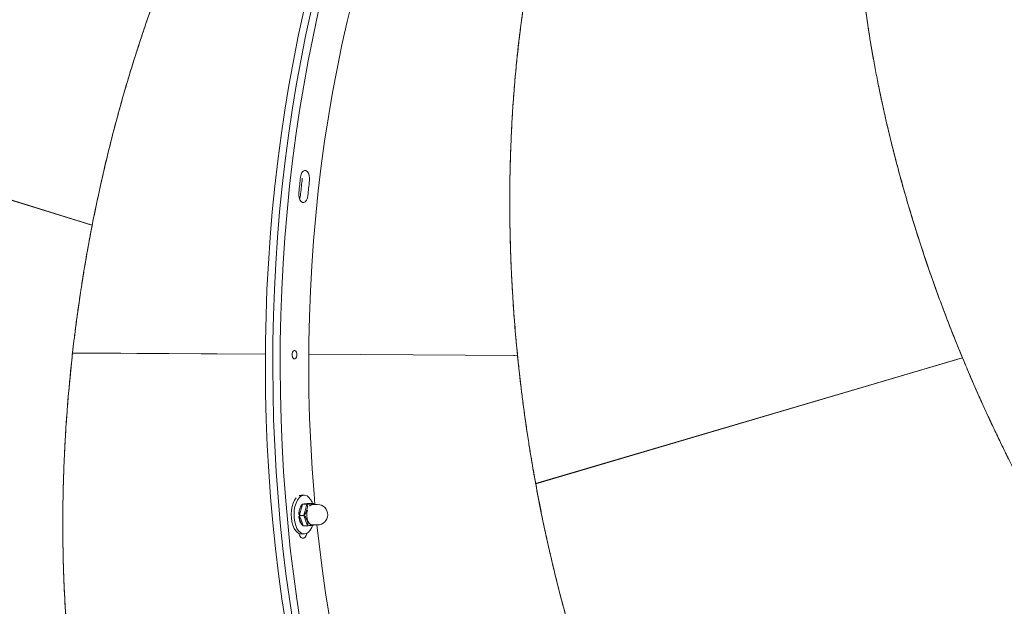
# Model space of a CAD drawing. Extents: x 5459245 to 5462690, y 5971016 to 5972523.
# Tile 43 of 136: x 5462441.854 to 5462442.305, y 5972213.203 to 5972213.471. Entities that reach past the tile are written whole.
import ezdxf

# ---------------------------------------------------------------- set-up
doc = ezdxf.new("R2010")
doc.units = 0
doc.layers.add('A_MAŁA ARCHITEKTURA', color=195, linetype='CONTINUOUS', lineweight=9)

# ---------------------------------------------------------------- blocks, each defined once
blk = doc.blocks.new('MEGA')
at = {"layer": 'A_MAŁA ARCHITEKTURA'}
for p, q in [((5462443.123587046, 5972219.043209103), (5462443.17446671, 5972218.846014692)), ((5462443.123653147, 5972219.043218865), (5462443.174529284, 5972218.846038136)), ((5462443.123852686, 5972219.042180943), (5462443.174424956, 5972218.846177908)), ((5462443.174079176, 5972218.847518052), (5462443.1741079, 5972218.847671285)), ((5462443.174167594, 5972218.847175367), (5462443.174196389, 5972218.847328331)), ((5462443.174195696, 5972218.847066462), (5462443.174224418, 5972218.847219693)), ((5462443.119914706, 5972218.823009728), (5462443.165691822, 5972218.747579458)), ((5462443.120457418, 5972218.822116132), (5462443.119914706, 5972218.823009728)), ((5462443.119975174, 5972218.823038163), (5462443.165748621, 5972218.747613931)), ((5462443.120457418, 5972218.822116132), (5462443.165692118, 5972218.747579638)), ((5462443.176050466, 5972218.730638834), (5462443.225625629, 5972218.648950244)), ((5462443.176106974, 5972218.730673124), (5462443.225598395, 5972218.64912252)), ((5462443.17610727, 5972218.730673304), (5462443.225678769, 5972218.648990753)), ((5462443.120053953, 5972218.698577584), (5462443.119393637, 5972218.699665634)), ((5462443.112071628, 5972218.693928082), (5462443.111059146, 5972218.695596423)), ((5462443.117098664, 5972218.695438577), (5462443.11608618, 5972218.697106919)), ((5462443.118951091, 5972218.693092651), (5462443.117938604, 5972218.694760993)), ((5462443.103772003, 5972218.69121432), (5462443.103460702, 5972218.691146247)), ((5462443.103772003, 5972218.691214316), (5462443.103460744, 5972218.691146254)), ((5462443.103664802, 5972218.691390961), (5462443.104228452, 5972218.690462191)), ((5462443.104228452, 5972218.690462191), (5462443.104888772, 5972218.68937414)), ((5462443.108897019, 5972218.690071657), (5462443.107884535, 5972218.69174)), ((5462443.11963977, 5972218.691167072), (5462443.118357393, 5972218.693280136)), ((5462443.11883883, 5972218.692486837), (5462443.118943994, 5972218.693052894)), ((5462443.110371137, 5972218.688433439), (5462443.111653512, 5972218.686320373)), ((5462443.224750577, 5972218.650392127), (5462443.22473383, 5972218.650547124)), ((5462443.224934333, 5972218.650089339), (5462443.224917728, 5972218.650244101)), ((5462443.224992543, 5972218.649993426), (5462443.224975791, 5972218.650148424)), ((5462443.179988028, 5972218.611131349), (5462443.331420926, 5972218.474960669)), ((5462443.180765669, 5972218.610432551), (5462443.179988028, 5972218.611131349)), ((5462443.180037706, 5972218.611176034), (5462443.3314601, 5972218.4750148)), ((5462443.180765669, 5972218.610432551), (5462443.331295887, 5972218.475073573)), ((5462443.330266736, 5972218.475998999), (5462443.330205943, 5972218.476142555)), ((5462443.330529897, 5972218.475762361), (5462443.330469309, 5972218.475905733)), ((5462443.33061353, 5972218.475687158), (5462443.330552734, 5972218.475830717))]:
    blk.add_line(p, q, dxfattribs=at)
at = {"layer": 'A_MAŁA ARCHITEKTURA', "flags": 128}
for points in [[(5462443.065459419, 5972218.6749633), (5462443.074274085, 5972218.682433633), (5462443.08326287, 5972218.689803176), (5462443.09241802, 5972218.69706558), (5462443.10173164, 5972218.704214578), (5462443.111195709, 5972218.711244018), (5462443.120802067, 5972218.718147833), (5462443.130542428, 5972218.724920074), (5462443.140408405, 5972218.731554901), (5462443.150391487, 5972218.7380466), (5462443.160483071, 5972218.744389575), (5462443.170674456, 5972218.75057835), (5462443.180956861, 5972218.7566076), (5462443.191321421, 5972218.762472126), (5462443.201759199, 5972218.768166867), (5462443.212261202, 5972218.773686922), (5462443.222818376, 5972218.779027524), (5462443.233421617, 5972218.78418408), (5462443.244061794, 5972218.789152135), (5462443.254729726, 5972218.793927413), (5462443.265416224, 5972218.7985058), (5462443.276112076, 5972218.80288334), (5462443.286808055, 5972218.807056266), (5462443.297494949, 5972218.811020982), (5462443.308163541, 5972218.814774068)], [(5462443.067220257, 5972218.672061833), (5462443.076034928, 5972218.679532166), (5462443.08502371, 5972218.686901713), (5462443.094178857, 5972218.694164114), (5462443.103492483, 5972218.701313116), (5462443.11295655, 5972218.708342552), (5462443.122562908, 5972218.715246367), (5462443.132303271, 5972218.722018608), (5462443.142169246, 5972218.728653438), (5462443.152152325, 5972218.735145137), (5462443.16224391, 5972218.741488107), (5462443.172435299, 5972218.747676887), (5462443.1827177, 5972218.753706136), (5462443.193082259, 5972218.75957066), (5462443.203520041, 5972218.765265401), (5462443.214022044, 5972218.770785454), (5462443.224579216, 5972218.776126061), (5462443.235182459, 5972218.781282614), (5462443.245822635, 5972218.786250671), (5462443.256490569, 5972218.79102595), (5462443.267177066, 5972218.795604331), (5462443.277872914, 5972218.799981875), (5462443.288568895, 5972218.804154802), (5462443.299255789, 5972218.808119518), (5462443.309924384, 5972218.811872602)], [(5462443.067220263, 5972218.672061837), (5462443.07603493, 5972218.679532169), (5462443.085023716, 5972218.686901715), (5462443.094178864, 5972218.694164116), (5462443.103492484, 5972218.701313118), (5462443.112956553, 5972218.708342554), (5462443.122562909, 5972218.71524637), (5462443.132303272, 5972218.722018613), (5462443.142169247, 5972218.72865344), (5462443.152152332, 5972218.735145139), (5462443.162243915, 5972218.741488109), (5462443.1724353, 5972218.747676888), (5462443.182717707, 5972218.753706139), (5462443.193082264, 5972218.759570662), (5462443.203520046, 5972218.765265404), (5462443.214022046, 5972218.770785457), (5462443.22457922, 5972218.776126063), (5462443.235182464, 5972218.781282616), (5462443.245822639, 5972218.786250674), (5462443.256490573, 5972218.791025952), (5462443.26717707, 5972218.795604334), (5462443.277872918, 5972218.799981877), (5462443.288568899, 5972218.804154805), (5462443.299255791, 5972218.808119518), (5462443.309924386, 5972218.811872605)], [(5462443.068981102, 5972218.669160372), (5462443.077795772, 5972218.676630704), (5462443.086784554, 5972218.684000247), (5462443.095939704, 5972218.69126265), (5462443.105253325, 5972218.698411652), (5462443.114717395, 5972218.70544109), (5462443.124323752, 5972218.712344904), (5462443.134064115, 5972218.719117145), (5462443.14393009, 5972218.725751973), (5462443.153913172, 5972218.732243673), (5462443.164004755, 5972218.738586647), (5462443.174196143, 5972218.744775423), (5462443.184478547, 5972218.750804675), (5462443.194843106, 5972218.756669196), (5462443.205280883, 5972218.76236394), (5462443.215782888, 5972218.767883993), (5462443.226340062, 5972218.773224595), (5462443.236943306, 5972218.77838115), (5462443.247583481, 5972218.783349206), (5462443.258251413, 5972218.788124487), (5462443.268937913, 5972218.79270287), (5462443.27963376, 5972218.797080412), (5462443.290329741, 5972218.801253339), (5462443.301016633, 5972218.805218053), (5462443.311685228, 5972218.80897114)], [(5462443.119015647, 5972218.692195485), (5462443.122935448, 5972218.695100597), (5462443.132276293, 5972218.70185675), (5462443.141754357, 5972218.708480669), (5462443.151360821, 5972218.714966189), (5462443.161086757, 5972218.721307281), (5462443.170923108, 5972218.727498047), (5462443.180860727, 5972218.733532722), (5462443.190890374, 5972218.7394057), (5462443.201002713, 5972218.745111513), (5462443.211188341, 5972218.750644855), (5462443.22143778, 5972218.756000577), (5462443.231741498, 5972218.7611737), (5462443.24208991, 5972218.766159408), (5462443.252473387, 5972218.770953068), (5462443.262882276, 5972218.775550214), (5462443.273306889, 5972218.779946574), (5462443.283737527, 5972218.784138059), (5462443.294164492, 5972218.788120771), (5462443.304578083, 5972218.791890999), (5462443.314968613, 5972218.795445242), (5462443.325326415, 5972218.798780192)], [(5462443.236833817, 5972218.773340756), (5462443.237618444, 5972218.773715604), (5462443.238403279, 5972218.774089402), (5462443.239188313, 5972218.774462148), (5462443.239973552, 5972218.774833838), (5462443.240758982, 5972218.775204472), (5462443.241544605, 5972218.775574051), (5462443.242330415, 5972218.775942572), (5462443.24311641, 5972218.776310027)], [(5462443.24311641, 5972218.776310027), (5462443.244233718, 5972218.776716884), (5462443.245277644, 5972218.776871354), (5462443.246145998, 5972218.776758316), (5462443.246753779, 5972218.776388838), (5462443.247041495, 5972218.775799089), (5462443.246980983, 5972218.775046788), (5462443.246578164, 5972218.774205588), (5462443.245872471, 5972218.773357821), (5462443.244932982, 5972218.77258648), (5462443.243851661, 5972218.771967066)], [(5462443.237695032, 5972218.769057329), (5462443.236576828, 5972218.768637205), (5462443.235525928, 5972218.768467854), (5462443.234645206, 5972218.768565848), (5462443.234020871, 5972218.768921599), (5462443.233714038, 5972218.769500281), (5462443.233754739, 5972218.770245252), (5462443.234138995, 5972218.771083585), (5462443.23482919, 5972218.77193322), (5462443.235757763, 5972218.772710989), (5462443.236833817, 5972218.773340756)], [(5462443.235934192, 5972218.771958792), (5462443.234815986, 5972218.771538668), (5462443.234392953, 5972218.771441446)], [(5462443.235934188, 5972218.77195879), (5462443.234815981, 5972218.771538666), (5462443.234392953, 5972218.771441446)], [(5462443.242090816, 5972218.774868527), (5462443.24132058, 5972218.774508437), (5462443.240550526, 5972218.774147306), (5462443.239780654, 5972218.773785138), (5462443.23901097, 5972218.773421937), (5462443.238241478, 5972218.773057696), (5462443.23747218, 5972218.772692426), (5462443.236703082, 5972218.772326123), (5462443.235934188, 5972218.77195879)], [(5462443.242090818, 5972218.774868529), (5462443.241320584, 5972218.774508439), (5462443.240550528, 5972218.774147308), (5462443.239780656, 5972218.773785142), (5462443.239010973, 5972218.773421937), (5462443.238241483, 5972218.773057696), (5462443.237472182, 5972218.772692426), (5462443.236703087, 5972218.772326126), (5462443.235934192, 5972218.771958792)], [(5462443.243851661, 5972218.771967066), (5462443.243081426, 5972218.771606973), (5462443.242311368, 5972218.771245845), (5462443.241541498, 5972218.770883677), (5462443.240771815, 5972218.770520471), (5462443.240002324, 5972218.770156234), (5462443.239233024, 5972218.76979096), (5462443.238463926, 5972218.769424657), (5462443.237695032, 5972218.769057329)], [(5462443.170707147, 5972218.73527809), (5462443.170766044, 5972218.735754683), (5462443.171086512, 5972218.736286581), (5462443.171619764, 5972218.736792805), (5462443.172284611, 5972218.73719629), (5462443.172979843, 5972218.737435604), (5462443.173599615, 5972218.73747432), (5462443.17404957, 5972218.737306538), (5462443.17426121, 5972218.736957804), (5462443.174202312, 5972218.736481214), (5462443.173881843, 5972218.735949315), (5462443.173348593, 5972218.73544309), (5462443.172683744, 5972218.735039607), (5462443.171988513, 5972218.73480029), (5462443.171368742, 5972218.734761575), (5462443.170918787, 5972218.734929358), (5462443.170707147, 5972218.73527809)], [(5462443.104228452, 5972218.690462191), (5462443.103930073, 5972218.691198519), (5462443.103869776, 5972218.692222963), (5462443.104134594, 5972218.693363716), (5462443.104713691, 5972218.694574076), (5462443.105583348, 5972218.695804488), (5462443.106707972, 5972218.697004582), (5462443.108041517, 5972218.698125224), (5462443.109529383, 5972218.699120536), (5462443.111110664, 5972218.699949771), (5462443.112720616, 5972218.700578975), (5462443.114293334, 5972218.700982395), (5462443.115764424, 5972218.70114351), (5462443.117073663, 5972218.701055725)], [(5462443.104228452, 5972218.690462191), (5462443.103930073, 5972218.691198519), (5462443.103869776, 5972218.692222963), (5462443.104134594, 5972218.693363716), (5462443.104713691, 5972218.694574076), (5462443.105583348, 5972218.695804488), (5462443.106707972, 5972218.697004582), (5462443.108041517, 5972218.698125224), (5462443.109529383, 5972218.699120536), (5462443.111110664, 5972218.699949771), (5462443.112720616, 5972218.700578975), (5462443.114293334, 5972218.700982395), (5462443.115764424, 5972218.70114351), (5462443.117073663, 5972218.701055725)], [(5462443.11022078, 5972218.688102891), (5462443.109236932, 5972218.687945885), (5462443.1078396, 5972218.687909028), (5462443.10663189, 5972218.688120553), (5462443.105663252, 5972218.68857179), (5462443.104973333, 5972218.689244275), (5462443.10459039, 5972218.690110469), (5462443.104530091, 5972218.691134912), (5462443.104794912, 5972218.692275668), (5462443.105374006, 5972218.693486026), (5462443.106243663, 5972218.694716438), (5462443.107368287, 5972218.695916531), (5462443.108701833, 5972218.697037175), (5462443.110189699, 5972218.698032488), (5462443.111770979, 5972218.698861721), (5462443.113380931, 5972218.699490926), (5462443.114953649, 5972218.699894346), (5462443.116424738, 5972218.700055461), (5462443.117733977, 5972218.699967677), (5462443.117733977, 5972218.699967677)], [(5462443.117733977, 5972218.699967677), (5462443.118827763, 5972218.699634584), (5462443.119661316, 5972218.699069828), (5462443.120200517, 5972218.69829652), (5462443.120423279, 5972218.697346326), (5462443.12032049, 5972218.696258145), (5462443.119896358, 5972218.695076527), (5462443.119168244, 5972218.693849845), (5462443.118793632, 5972218.693352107)], [(5462443.105910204, 5972218.688420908), (5462443.104844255, 5972218.688190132), (5462443.103912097, 5972218.688221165), (5462443.103216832, 5972218.688514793), (5462443.102826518, 5972218.689042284), (5462443.102779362, 5972218.689751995), (5462443.10307998, 5972218.690574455), (5462443.103698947, 5972218.691429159), (5462443.103865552, 5972218.691606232)], [(5462443.114993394, 5972218.693808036), (5462443.113800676, 5972218.693337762), (5462443.112653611, 5972218.692666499), (5462443.111645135, 5972218.691848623), (5462443.110856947, 5972218.690950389), (5462443.110352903, 5972218.690044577), (5462443.110173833, 5972218.689204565), (5462443.110334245, 5972218.688498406), (5462443.110371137, 5972218.688433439)], [(5462443.078588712, 5972218.659560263), (5462443.087115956, 5972218.66688106), (5462443.095822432, 5972218.674102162), (5462443.104700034, 5972218.681216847), (5462443.111528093, 5972218.686527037)]]:
    blk.add_lwpolyline(points, dxfattribs=at)
at = {"layer": 'A_MAŁA ARCHITEKTURA'}
for centre, radius, start, end in [((5462443.239225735, 5972218.781176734), 0.006928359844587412, 294.4267429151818, 320.7975280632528), ((5462443.11674792, 5972218.69788109), 0.00319130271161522, 33.99976072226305, 84.14149395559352), ((5462443.116312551, 5972218.691231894), 0.002894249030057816, 45.04762352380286, 117.1154523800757), ((5462443.115646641, 5972218.688743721), 0.004670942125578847, 211.2527260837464, 31.25272608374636)]:
    blk.add_arc(centre, radius, start, end, dxfattribs=at)
for points, knots in [([(5462443.510685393, 5972218.968464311), (5462443.508643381, 5972218.970312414), (5462443.503982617, 5972218.974530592), (5462443.49586948, 5972218.980833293), (5462443.486546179, 5972218.987456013), (5462443.476503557, 5972218.993857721), (5462443.465877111, 5972218.999973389), (5462443.456026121, 5972219.005090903), (5462443.447195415, 5972219.009311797), (5462443.43945821, 5972219.012772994), (5462443.431430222, 5972219.0161297), (5462443.423112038, 5972219.01937528), (5462443.414504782, 5972219.022503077), (5462443.40507278, 5972219.025687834), (5462443.394734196, 5972219.028900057), (5462443.383405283, 5972219.032101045), (5462443.371597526, 5972219.035114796), (5462443.359312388, 5972219.037924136), (5462443.346870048, 5972219.040447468), (5462443.336103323, 5972219.042368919), (5462443.327162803, 5972219.043803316), (5462443.319828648, 5972219.044884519), (5462443.312305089, 5972219.045895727), (5462443.304592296, 5972219.046831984), (5462443.296690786, 5972219.047688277), (5462443.288601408, 5972219.048459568), (5462443.280325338, 5972219.049140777), (5462443.27104093, 5972219.04978385), (5462443.260626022, 5972219.050349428), (5462443.248958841, 5972219.05078373), (5462443.237268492, 5972219.051014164), (5462443.225555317, 5972219.051047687), (5462443.213738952, 5972219.050888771), (5462443.201794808, 5972219.050524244), (5462443.192008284, 5972219.050061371), (5462443.18455426, 5972219.049621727), (5462443.179297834, 5972219.049272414), (5462443.174619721, 5972219.048927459), (5462443.170265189, 5972219.048580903), (5462443.165704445, 5972219.048192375), (5462443.160104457, 5972219.047675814), (5462443.152880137, 5972219.046947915), (5462443.144874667, 5972219.046052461), (5462443.13678181, 5972219.045047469), (5462443.129870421, 5972219.044121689), (5462443.125612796, 5972219.04350343), (5462443.123653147, 5972219.043218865)], [0, 0, 0, 0, 0.02783143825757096, 0.06352346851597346, 0.09956214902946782, 0.1359482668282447, 0.1726825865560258, 0.2087468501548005, 0.2320405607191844, 0.2555592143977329, 0.2793029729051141, 0.3032719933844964, 0.3274664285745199, 0.3518864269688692, 0.380958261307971, 0.4105683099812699, 0.4407167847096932, 0.4714038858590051, 0.502629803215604, 0.532067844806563, 0.5490192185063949, 0.56626569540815, 0.5838072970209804, 0.6016440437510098, 0.6197759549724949, 0.6382030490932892, 0.6569253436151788, 0.6759428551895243, 0.7008068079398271, 0.7266687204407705, 0.7535286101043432, 0.7780629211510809, 0.8036867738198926, 0.8309127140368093, 0.8560297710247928, 0.8674293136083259, 0.8794233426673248, 0.8902257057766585, 0.8978583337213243, 0.9077480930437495, 0.9198949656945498, 0.9342989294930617, 0.9547864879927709, 0.9720765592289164, 0.9871477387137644, 1, 1, 1, 1]), ([(5462443.56087674, 5972218.827279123), (5462443.560441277, 5972218.827822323), (5462443.557877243, 5972218.831020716), (5462443.55238018, 5972218.83645846), (5462443.544400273, 5972218.843511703), (5462443.535594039, 5972218.850048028), (5462443.526067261, 5972218.856108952), (5462443.515745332, 5972218.861702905), (5462443.505140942, 5972218.866582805), (5462443.494362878, 5972218.870809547), (5462443.483506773, 5972218.874444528), (5462443.472048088, 5972218.877676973), (5462443.460107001, 5972218.880462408), (5462443.449198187, 5972218.882517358), (5462443.439524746, 5972218.884008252), (5462443.431117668, 5972218.885087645), (5462443.422462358, 5972218.885983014), (5462443.413561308, 5972218.886688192), (5462443.404417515, 5972218.887197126), (5462443.394467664, 5972218.887522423), (5462443.383641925, 5972218.887612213), (5462443.371871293, 5972218.887405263), (5462443.359696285, 5972218.886880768), (5462443.347123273, 5972218.886022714), (5462443.334482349, 5972218.884845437), (5462443.323277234, 5972218.883535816), (5462443.31359701, 5972218.882223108), (5462443.305175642, 5972218.880956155), (5462443.296544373, 5972218.879528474), (5462443.287705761, 5972218.877933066), (5462443.278662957, 5972218.876163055), (5462443.269419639, 5972218.874211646), (5462443.258921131, 5972218.871832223), (5462443.247025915, 5972218.868918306), (5462443.234249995, 5972218.865514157), (5462443.221648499, 5972218.861895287), (5462443.209081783, 5972218.85803773), (5462443.19576371, 5972218.85367048), (5462443.184679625, 5972218.849783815), (5462443.176648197, 5972218.846834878), (5462443.172047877, 5972218.845108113), (5462443.167807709, 5972218.843487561), (5462443.163247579, 5972218.841711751), (5462443.158110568, 5972218.839668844), (5462443.152405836, 5972218.837347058), (5462443.14566691, 5972218.834534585), (5462443.138457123, 5972218.831434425), (5462443.131329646, 5972218.828270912), (5462443.125286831, 5972218.825521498), (5462443.121629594, 5972218.823811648), (5462443.119975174, 5972218.823038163)], [0, 0, 0, 0, 0.006781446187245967, 0.03992968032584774, 0.07317651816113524, 0.1059574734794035, 0.1389504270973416, 0.1721564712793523, 0.2055766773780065, 0.2347431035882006, 0.2641927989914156, 0.2939264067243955, 0.3239445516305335, 0.3534151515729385, 0.3724500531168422, 0.3916687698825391, 0.4110714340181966, 0.4306581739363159, 0.4504291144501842, 0.4703843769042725, 0.4941409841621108, 0.5183374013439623, 0.5429738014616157, 0.5680503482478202, 0.5935671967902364, 0.6176229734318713, 0.6334735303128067, 0.649639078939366, 0.6661196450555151, 0.6829152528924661, 0.700025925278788, 0.7174516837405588, 0.7351925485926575, 0.7592199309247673, 0.784327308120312, 0.8068719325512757, 0.8298712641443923, 0.8548124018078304, 0.8816953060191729, 0.8923388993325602, 0.9002334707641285, 0.9077607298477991, 0.916404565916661, 0.9261649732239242, 0.9370419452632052, 0.949015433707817, 0.9648212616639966, 0.9785873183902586, 0.9903135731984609, 1, 1, 1, 1]), ([(5462443.174529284, 5972218.846038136), (5462443.178645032, 5972218.847555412), (5462443.18661337, 5972218.850492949), (5462443.198227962, 5972218.854480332), (5462443.209070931, 5972218.858018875), (5462443.218215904, 5972218.860844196), (5462443.226160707, 5972218.86319197), (5462443.233111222, 5972218.86516789), (5462443.240191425, 5972218.867098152), (5462443.247097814, 5972218.868902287), (5462443.255099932, 5972218.870903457), (5462443.264291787, 5972218.873073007), (5462443.274623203, 5972218.875333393), (5462443.284882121, 5972218.877400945), (5462443.295200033, 5972218.87930284), (5462443.305593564, 5972218.881032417), (5462443.319151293, 5972218.883038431), (5462443.335358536, 5972218.884999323), (5462443.354358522, 5972218.886618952), (5462443.373028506, 5972218.887512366), (5462443.391366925, 5972218.887656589), (5462443.40905477, 5972218.887055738), (5462443.426206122, 5972218.885723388), (5462443.442778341, 5972218.883627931), (5462443.458644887, 5972218.880857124), (5462443.468509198, 5972218.878428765), (5462443.473373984, 5972218.87723117)], [0, 0, 0, 0, 0.03848450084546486, 0.07450831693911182, 0.1080714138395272, 0.1391737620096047, 0.1593087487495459, 0.1817135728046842, 0.2035967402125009, 0.2249582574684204, 0.245798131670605, 0.2779287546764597, 0.3104907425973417, 0.3422242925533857, 0.3740452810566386, 0.4076058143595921, 0.4405962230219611, 0.5032204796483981, 0.5636827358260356, 0.6267694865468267, 0.6899738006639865, 0.7517383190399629, 0.8134160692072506, 0.8768355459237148, 0.9392589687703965, 1, 1, 1, 1]), ([(5462442.876405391, 5972218.60499646), (5462442.87767386, 5972218.608046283), (5462442.880748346, 5972218.615438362), (5462442.886902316, 5972218.627363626), (5462442.894690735, 5972218.640729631), (5462442.903533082, 5972218.654069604), (5462442.913346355, 5972218.667361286), (5462442.924148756, 5972218.680621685), (5462442.93398184, 5972218.691631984), (5462442.942199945, 5972218.700258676), (5462442.94838889, 5972218.7065029), (5462442.95475535, 5972218.712685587), (5462442.96140918, 5972218.718907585), (5462442.968353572, 5972218.725162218), (5462442.975591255, 5972218.731442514), (5462442.983006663, 5972218.737642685), (5462442.991788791, 5972218.744725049), (5462443.002144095, 5972218.7527195), (5462443.014433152, 5972218.761720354), (5462443.027542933, 5972218.770818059), (5462443.039188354, 5972218.778463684), (5462443.04899072, 5972218.784627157), (5462443.056739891, 5972218.789355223), (5462443.064707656, 5972218.794070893), (5462443.072718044, 5972218.798664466), (5462443.080660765, 5972218.803080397), (5462443.088571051, 5972218.807348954), (5462443.096804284, 5972218.81165681), (5462443.104843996, 5972218.81572777), (5462443.111559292, 5972218.819025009), (5462443.116887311, 5972218.821583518), (5462443.12146509, 5972218.823743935), (5462443.12639128, 5972218.826025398), (5462443.131668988, 5972218.828420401), (5462443.137481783, 5972218.831000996), (5462443.143794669, 5972218.833735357), (5462443.150435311, 5972218.836533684), (5462443.15680256, 5972218.839142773), (5462443.162511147, 5972218.841421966), (5462443.167310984, 5972218.843295), (5462443.171194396, 5972218.844783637), (5462443.173478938, 5972218.845643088), (5462443.17446671, 5972218.846014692)], [0, 0, 0, 0, 0.03362003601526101, 0.0814872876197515, 0.1299928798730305, 0.1788088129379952, 0.2260938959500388, 0.2743026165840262, 0.3234361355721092, 0.3471208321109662, 0.369936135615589, 0.3930769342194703, 0.4165433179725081, 0.4403353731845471, 0.4644531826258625, 0.4888968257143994, 0.5125192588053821, 0.5478432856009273, 0.5844322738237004, 0.622286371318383, 0.6614057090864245, 0.6824378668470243, 0.703122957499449, 0.7244620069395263, 0.7464550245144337, 0.7666941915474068, 0.7867918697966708, 0.8079069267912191, 0.8300393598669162, 0.8480660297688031, 0.8586748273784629, 0.8701032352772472, 0.8823512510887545, 0.8954188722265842, 0.9093060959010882, 0.9253492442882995, 0.9419145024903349, 0.958002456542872, 0.9718550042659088, 0.9834721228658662, 0.992853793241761, 1, 1, 1, 1]), ([(5462443.119914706, 5972218.823009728), (5462443.116061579, 5972218.821173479), (5462443.108649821, 5972218.817641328), (5462443.098118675, 5972218.81233845), (5462443.087942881, 5972218.807027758), (5462443.077714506, 5972218.801475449), (5462443.067339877, 5972218.795611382), (5462443.056903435, 5972218.789471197), (5462443.047679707, 5972218.783821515), (5462443.039508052, 5972218.77863828), (5462443.032619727, 5972218.774145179), (5462443.025947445, 5972218.769671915), (5462443.019489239, 5972218.765223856), (5462443.013242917, 5972218.760806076), (5462443.007206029, 5972218.756423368), (5462443.001375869, 5972218.752080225), (5462442.994000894, 5972218.746444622), (5462442.98522904, 5972218.739488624), (5462442.975253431, 5972218.731182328), (5462442.965804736, 5972218.722920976), (5462442.956876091, 5972218.714721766), (5462442.94829268, 5972218.706439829), (5462442.940127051, 5972218.698143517), (5462442.932363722, 5972218.689822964), (5462442.925124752, 5972218.681632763), (5462442.918329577, 5972218.673502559), (5462442.911973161, 5972218.665443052), (5462442.904644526, 5972218.655571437), (5462442.896708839, 5972218.643909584), (5462442.888631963, 5972218.630516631), (5462442.88166107, 5972218.617269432), (5462442.875755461, 5972218.604105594), (5462442.870937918, 5972218.591045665), (5462442.867249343, 5972218.578195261), (5462442.864683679, 5972218.565569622), (5462442.86325191, 5972218.553192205), (5462442.862967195, 5972218.541089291), (5462442.86382927, 5972218.52936062), (5462442.865825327, 5972218.518009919), (5462442.868982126, 5972218.507073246), (5462442.873175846, 5972218.496576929), (5462442.876901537, 5972218.490006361), (5462442.878754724, 5972218.486738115)], [0, 0, 0, 0, 0.02139725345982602, 0.04115908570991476, 0.05928546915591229, 0.07927890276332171, 0.1000592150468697, 0.1198732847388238, 0.1411679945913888, 0.1556783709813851, 0.1699332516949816, 0.1839326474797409, 0.1976765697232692, 0.2111650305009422, 0.2243980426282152, 0.2373756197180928, 0.2500977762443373, 0.2744275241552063, 0.2983037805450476, 0.3217266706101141, 0.3446963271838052, 0.3672128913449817, 0.3906126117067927, 0.4130707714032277, 0.4352577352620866, 0.4571736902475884, 0.4788188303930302, 0.5001933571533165, 0.5365127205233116, 0.57235648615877, 0.6077258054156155, 0.6433164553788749, 0.6792622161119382, 0.7149141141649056, 0.7502736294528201, 0.7861857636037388, 0.8219481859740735, 0.8575625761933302, 0.8931886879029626, 0.9289247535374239, 0.9646466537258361, 1, 1, 1, 1]), ([(5462443.543853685, 5972218.762900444), (5462443.541130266, 5972218.763311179), (5462443.534914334, 5972218.764248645), (5462443.524669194, 5972218.765013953), (5462443.513238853, 5972218.765376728), (5462443.50133137, 5972218.765157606), (5462443.489095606, 5972218.764377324), (5462443.478057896, 5972218.763194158), (5462443.468366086, 5972218.761828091), (5462443.460005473, 5972218.76043369), (5462443.451460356, 5972218.758791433), (5462443.442734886, 5972218.75689612), (5462443.433833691, 5972218.754742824), (5462443.424213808, 5972218.752180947), (5462443.413823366, 5972218.749140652), (5462443.402613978, 5972218.745543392), (5462443.391109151, 5972218.741525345), (5462443.37931959, 5972218.737073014), (5462443.367557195, 5972218.732295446), (5462443.357523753, 5972218.727942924), (5462443.34928125, 5972218.724194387), (5462443.342572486, 5972218.721039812), (5462443.335744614, 5972218.717722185), (5462443.328800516, 5972218.714237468), (5462443.321743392, 5972218.710581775), (5462443.314576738, 5972218.706751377), (5462443.307304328, 5972218.702742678), (5462443.298201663, 5972218.697570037), (5462443.287107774, 5972218.691005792), (5462443.274278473, 5972218.683020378), (5462443.263727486, 5972218.676123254), (5462443.255553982, 5972218.670593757), (5462443.249471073, 5972218.666387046), (5462443.243332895, 5972218.662045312), (5462443.23758225, 5972218.657885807), (5462443.23264685, 5972218.654244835), (5462443.228357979, 5972218.651030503), (5462443.224258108, 5972218.64791362), (5462443.21990287, 5972218.644551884), (5462443.215297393, 5972218.640939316), (5462443.210227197, 5972218.636894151), (5462443.204806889, 5972218.632486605), (5462443.199199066, 5972218.627831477), (5462443.193972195, 5972218.623404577), (5462443.189363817, 5972218.619429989), (5462443.185556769, 5972218.616095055), (5462443.182535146, 5972218.613416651), (5462443.180785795, 5972218.611847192), (5462443.180037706, 5972218.611176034)], [0, 0, 0, 0, 0.02783217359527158, 0.06352419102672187, 0.0995628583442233, 0.135948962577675, 0.1726832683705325, 0.2087475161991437, 0.2320412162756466, 0.2555598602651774, 0.2793036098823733, 0.3032726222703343, 0.3274670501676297, 0.3518870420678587, 0.3809588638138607, 0.4105689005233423, 0.4407173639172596, 0.4714044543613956, 0.5026303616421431, 0.5320683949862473, 0.5490197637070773, 0.5662662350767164, 0.5838078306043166, 0.6016445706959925, 0.6197764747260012, 0.6382035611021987, 0.6569258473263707, 0.6759433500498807, 0.7086313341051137, 0.7430230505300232, 0.7760798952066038, 0.7915961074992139, 0.8077202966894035, 0.8244524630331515, 0.8406639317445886, 0.8539511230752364, 0.864344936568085, 0.8754911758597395, 0.8873898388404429, 0.900040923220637, 0.9134444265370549, 0.9294262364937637, 0.9453016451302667, 0.9606570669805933, 0.9738046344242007, 0.9847443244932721, 0.9934761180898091, 1, 1, 1, 1]), ([(5462443.225678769, 5972218.648990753), (5462443.229087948, 5972218.651562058), (5462443.23564483, 5972218.656507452), (5462443.245212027, 5972218.663401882), (5462443.254620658, 5972218.669976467), (5462443.264267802, 5972218.676486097), (5462443.274259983, 5972218.682982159), (5462443.284447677, 5972218.68935673), (5462443.294331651, 5972218.695302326), (5462443.303974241, 5972218.700878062), (5462443.313109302, 5972218.705963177), (5462443.322246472, 5972218.710858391), (5462443.33142605, 5972218.715582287), (5462443.340662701, 5972218.720136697), (5462443.350857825, 5972218.724947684), (5462443.361961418, 5972218.729912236), (5462443.373936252, 5972218.734926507), (5462443.385627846, 5972218.739494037), (5462443.397024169, 5972218.743628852), (5462443.408334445, 5972218.747419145), (5462443.419464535, 5972218.750832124), (5462443.430430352, 5972218.753876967), (5462443.441038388, 5972218.756516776), (5462443.451388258, 5972218.758790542), (5462443.461472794, 5972218.760707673), (5462443.473613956, 5972218.762650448), (5462443.487623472, 5972218.764304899), (5462443.503233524, 5972218.765284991), (5462443.518203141, 5972218.765351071), (5462443.53260695, 5972218.764510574), (5462443.54641574, 5972218.762752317), (5462443.55951866, 5972218.76009056), (5462443.571897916, 5972218.756531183), (5462443.583553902, 5972218.752099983), (5462443.594359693, 5972218.746704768), (5462443.601869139, 5972218.742323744), (5462443.605497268, 5972218.739494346), (5462443.606104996, 5972218.739020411)], [0, 0, 0, 0, 0.0247524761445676, 0.04760644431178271, 0.06856187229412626, 0.09168084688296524, 0.1157119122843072, 0.1386256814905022, 0.1627055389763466, 0.1842899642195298, 0.2052877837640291, 0.2256990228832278, 0.2471928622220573, 0.2684233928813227, 0.2892201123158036, 0.3173559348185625, 0.3449673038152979, 0.3720543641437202, 0.3986172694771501, 0.4246561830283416, 0.4517164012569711, 0.4776877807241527, 0.5033455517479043, 0.5286899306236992, 0.5537211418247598, 0.5784394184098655, 0.6204423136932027, 0.6618936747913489, 0.7027948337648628, 0.7439524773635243, 0.7855219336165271, 0.8267508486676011, 0.8676409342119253, 0.9091699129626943, 0.9505266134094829, 0.9917129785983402, 1, 1, 1, 1]), ([(5462443.107884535, 5972218.69174), (5462443.107921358, 5972218.691988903), (5462443.108014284, 5972218.692617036), (5462443.108654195, 5972218.693816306), (5462443.10948492, 5972218.694840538), (5462443.110363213, 5972218.695474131), (5462443.110807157, 5972218.695614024), (5462443.11101762, 5972218.695599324), (5462443.111059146, 5972218.695596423)], [0, 0, 0, 0, 0.1232693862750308, 0.3110819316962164, 0.6959301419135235, 0.8528491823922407, 0.9709660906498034, 0.9999999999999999, 0.9999999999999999, 0.9999999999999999, 0.9999999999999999]), ([(5462443.110632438, 5972218.695688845), (5462443.110495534, 5972218.695598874), (5462443.109977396, 5972218.695258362), (5462443.109239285, 5972218.694502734), (5462443.108640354, 5972218.693817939), (5462443.108459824, 5972218.693415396), (5462443.108448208, 5972218.6933895)], [0, 0, 0, 0, 0.1458208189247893, 0.5518749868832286, 0.9711694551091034, 0.9999999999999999, 0.9999999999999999, 0.9999999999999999, 0.9999999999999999]), ([(5462443.112825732, 5972218.69685823), (5462443.112731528, 5972218.696826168), (5462443.112225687, 5972218.696654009), (5462443.111459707, 5972218.696281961), (5462443.110863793, 5972218.695854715), (5462443.110632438, 5972218.695688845)], [0, 0, 0, 0, 0.122809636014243, 0.6594481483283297, 1, 1, 1, 1]), ([(5462443.111059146, 5972218.695596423), (5462443.111059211, 5972218.695596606), (5462443.111114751, 5972218.695746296), (5462443.111364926, 5972218.696109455), (5462443.112091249, 5972218.696600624), (5462443.113349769, 5972218.697075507), (5462443.114712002, 5972218.697359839), (5462443.11574293, 5972218.697235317), (5462443.116055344, 5972218.697118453), (5462443.11608618, 5972218.697106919)], [0, 0, 0, 0, 0.0001261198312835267, 0.1030767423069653, 0.2715827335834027, 0.5006855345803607, 0.8337081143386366, 0.9835869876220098, 0.9999999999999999, 0.9999999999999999, 0.9999999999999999, 0.9999999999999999]), ([(5462443.117098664, 5972218.695438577), (5462443.117098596, 5972218.695438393), (5462443.117043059, 5972218.695288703), (5462443.116792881, 5972218.694925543), (5462443.116066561, 5972218.694434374), (5462443.114808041, 5972218.693959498), (5462443.11344581, 5972218.693675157), (5462443.112414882, 5972218.693799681), (5462443.112102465, 5972218.693916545), (5462443.112071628, 5972218.693928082)], [0, 0, 0, 0, 0.000126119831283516, 0.1030767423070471, 0.2715827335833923, 0.5006855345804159, 0.8337081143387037, 0.9835869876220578, 0.9999999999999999, 0.9999999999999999, 0.9999999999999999, 0.9999999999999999]), ([(5462443.116085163, 5972218.697170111), (5462443.116049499, 5972218.6971819), (5462443.115693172, 5972218.697299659), (5462443.115088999, 5972218.697321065), (5462443.114513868, 5972218.697236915), (5462443.114294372, 5972218.697204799)], [0, 0, 0, 0, 0.06434926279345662, 0.6429152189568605, 0.9999999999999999, 0.9999999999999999, 0.9999999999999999, 0.9999999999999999]), ([(5462443.11608618, 5972218.697106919), (5462443.116077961, 5972218.697144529), (5462443.116057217, 5972218.697239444), (5462443.116369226, 5972218.696900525), (5462443.11685177, 5972218.696291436), (5462443.117427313, 5972218.695504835), (5462443.117744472, 5972218.695049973), (5462443.117906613, 5972218.694808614), (5462443.117938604, 5972218.694760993)], [0, 0, 0, 0, 0.1232693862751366, 0.3110819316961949, 0.6959301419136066, 0.852849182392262, 0.9709660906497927, 1, 1, 1, 1]), ([(5462443.118950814, 5972218.693051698), (5462443.11895293, 5972218.69303727), (5462443.118962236, 5972218.692973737), (5462443.118657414, 5972218.693315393), (5462443.118186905, 5972218.693905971), (5462443.117609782, 5972218.694695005), (5462443.117292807, 5972218.695149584), (5462443.117130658, 5972218.695390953), (5462443.117098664, 5972218.695438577)], [0, 0, 0, 0, 0.05920946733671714, 0.2607448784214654, 0.6737127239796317, 0.8420973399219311, 0.9688446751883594, 1, 1, 1, 1]), ([(5462443.107880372, 5972218.691787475), (5462443.107874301, 5972218.691788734), (5462443.107863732, 5972218.691790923), (5462443.107878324, 5972218.691755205), (5462443.107884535, 5972218.69174)], [0, 0, 0, 0, 0.5742662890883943, 0.9999999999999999, 0.9999999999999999, 0.9999999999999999, 0.9999999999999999]), ([(5462443.108448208, 5972218.6933895), (5462443.108278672, 5972218.693078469), (5462443.107998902, 5972218.692565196), (5462443.107922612, 5972218.692005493), (5462443.107892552, 5972218.691784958)], [0, 0, 0, 0, 0.6059770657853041, 1, 1, 1, 1]), ([(5462443.108897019, 5972218.690071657), (5462443.109031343, 5972218.689874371), (5462443.109370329, 5972218.689376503), (5462443.109981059, 5972218.68854584), (5462443.110449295, 5972218.687957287), (5462443.110729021, 5972218.687642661), (5462443.110740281, 5972218.687664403), (5462443.110742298, 5972218.6876683)], [0, 0, 0, 0, 0.1389534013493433, 0.3506620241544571, 0.7844758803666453, 0.9613603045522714, 1, 1, 1, 1]), ([(5462443.112071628, 5972218.693928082), (5462443.112034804, 5972218.693679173), (5462443.111941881, 5972218.69305104), (5462443.11130197, 5972218.691851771), (5462443.110471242, 5972218.69082754), (5462443.109592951, 5972218.690193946), (5462443.109149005, 5972218.690054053), (5462443.108938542, 5972218.690068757), (5462443.108897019, 5972218.690071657)], [0, 0, 0, 0, 0.1232693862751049, 0.3110819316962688, 0.6959301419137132, 0.8528491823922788, 0.9709660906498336, 1, 1, 1, 1]), ([(5462443.603223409, 5972218.6760081), (5462443.600497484, 5972218.675614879), (5462443.59427573, 5972218.674717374), (5462443.584246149, 5972218.672491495), (5462443.573198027, 5972218.669537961), (5462443.561861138, 5972218.665889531), (5462443.550372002, 5972218.661609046), (5462443.540146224, 5972218.657288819), (5462443.531261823, 5972218.653182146), (5462443.523660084, 5972218.649432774), (5462443.515953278, 5972218.645392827), (5462443.508146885, 5972218.641058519), (5462443.500246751, 5972218.636426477), (5462443.491776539, 5972218.631195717), (5462443.482706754, 5972218.625284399), (5462443.473013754, 5972218.618603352), (5462443.463159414, 5972218.611434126), (5462443.453157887, 5972218.60376689), (5462443.443276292, 5972218.595796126), (5462443.434927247, 5972218.588731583), (5462443.428118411, 5972218.582762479), (5462443.422606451, 5972218.577804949), (5462443.417027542, 5972218.572656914), (5462443.411385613, 5972218.567315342), (5462443.405684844, 5972218.561777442), (5462443.399929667, 5972218.556040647), (5462443.394124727, 5972218.550102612), (5462443.386903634, 5972218.542521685), (5462443.378178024, 5972218.533033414), (5462443.368201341, 5972218.521683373), (5462443.360091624, 5972218.512033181), (5462443.353863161, 5972218.504378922), (5462443.349254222, 5972218.498594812), (5462443.344631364, 5972218.49266547), (5462443.340326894, 5972218.487022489), (5462443.336653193, 5972218.482111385), (5462443.333475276, 5972218.477795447), (5462443.330450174, 5972218.473627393), (5462443.32725129, 5972218.46915118), (5462443.323885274, 5972218.464362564), (5462443.32019927, 5972218.459025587), (5462443.316282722, 5972218.453240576), (5462443.312258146, 5972218.447164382), (5462443.308532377, 5972218.44141669), (5462443.305268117, 5972218.436280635), (5462443.302586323, 5972218.431988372), (5462443.300466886, 5972218.42855147), (5462443.299245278, 5972218.426543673), (5462443.298722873, 5972218.42568506)], [0, 0, 0, 0, 0.02783143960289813, 0.06352348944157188, 0.09956218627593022, 0.135948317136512, 0.1726826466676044, 0.2087469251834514, 0.2320406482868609, 0.2555593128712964, 0.2793030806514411, 0.3032721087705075, 0.3274665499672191, 0.3518865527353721, 0.3809584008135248, 0.4105684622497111, 0.4407169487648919, 0.4714040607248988, 0.502629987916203, 0.532068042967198, 0.5490194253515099, 0.5662659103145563, 0.5838075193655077, 0.6016442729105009, 0.6197761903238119, 0.6382032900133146, 0.6569255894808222, 0.6759431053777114, 0.708631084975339, 0.7430228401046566, 0.7760797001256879, 0.7915959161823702, 0.8077201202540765, 0.8244523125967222, 0.8406638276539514, 0.8539510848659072, 0.8643449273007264, 0.8754911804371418, 0.8873898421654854, 0.9000409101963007, 0.9134443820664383, 0.9294261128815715, 0.9453014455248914, 0.9606568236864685, 0.9738043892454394, 0.9847441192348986, 0.9934759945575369, 1, 1, 1, 1]), ([(5462443.008935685, 5972218.319666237), (5462443.009037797, 5972218.322413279), (5462443.009271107, 5972218.328689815), (5462443.010421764, 5972218.338893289), (5462443.012188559, 5972218.350192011), (5462443.014615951, 5972218.361851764), (5462443.017655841, 5972218.373729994), (5462443.020869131, 5972218.384356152), (5462443.024012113, 5972218.393625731), (5462443.026935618, 5972218.401581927), (5462443.030136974, 5972218.409673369), (5462443.033620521, 5972218.41789501), (5462443.037390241, 5972218.4262414), (5462443.041695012, 5972218.435218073), (5462443.046613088, 5972218.444863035), (5462443.052230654, 5972218.455209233), (5462443.058316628, 5972218.465767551), (5462443.06488228, 5972218.476524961), (5462443.071762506, 5972218.487195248), (5462443.07790383, 5972218.496245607), (5462443.083118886, 5972218.503648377), (5462443.087465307, 5972218.509654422), (5462443.091994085, 5972218.515747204), (5462443.096708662, 5972218.521923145), (5462443.101612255, 5972218.528178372), (5462443.106707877, 5972218.534508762), (5462443.111998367, 5972218.540909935), (5462443.118772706, 5972218.548893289), (5462443.12728453, 5972218.558574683), (5462443.137515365, 5972218.569697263), (5462443.146253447, 5972218.578783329), (5462443.153205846, 5972218.585787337), (5462443.158469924, 5972218.590982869), (5462443.163876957, 5972218.596207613), (5462443.169032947, 5972218.601085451), (5462443.17352792, 5972218.605258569), (5462443.177483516, 5972218.60887567), (5462443.181308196, 5972218.612325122), (5462443.185420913, 5972218.615979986), (5462443.189826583, 5972218.619834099), (5462443.194744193, 5972218.624064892), (5462443.2000836, 5972218.628572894), (5462443.205701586, 5972218.633219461), (5462443.211024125, 5972218.637533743), (5462443.215786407, 5972218.641323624), (5462443.219770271, 5972218.644444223), (5462443.222962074, 5972218.646914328), (5462443.224827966, 5972218.648340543), (5462443.225625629, 5972218.648950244)], [0, 0, 0, 0, 0.02777994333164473, 0.06347254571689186, 0.09951258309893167, 0.1359008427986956, 0.1726380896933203, 0.2087050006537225, 0.2319999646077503, 0.2555198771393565, 0.2792649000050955, 0.3032351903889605, 0.3274309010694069, 0.3518521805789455, 0.3809255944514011, 0.410537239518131, 0.4406873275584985, 0.4713760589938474, 0.5026036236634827, 0.5320432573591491, 0.5489955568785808, 0.5662429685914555, 0.583785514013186, 0.6016232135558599, 0.619756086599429, 0.6381841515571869, 0.6569074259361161, 0.6759259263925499, 0.7086156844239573, 0.7430092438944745, 0.7760679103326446, 0.7915849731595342, 0.8077100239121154, 0.8244430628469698, 0.8406554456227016, 0.8539436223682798, 0.8643380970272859, 0.8754849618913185, 0.8873842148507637, 0.9000358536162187, 0.9134398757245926, 0.9294266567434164, 0.9453081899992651, 0.9606677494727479, 0.9738167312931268, 0.9847551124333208, 0.9934828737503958, 0.9999999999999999, 0.9999999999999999, 0.9999999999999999, 0.9999999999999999]), ([(5462443.3314601, 5972218.4750148), (5462443.33398067, 5972218.478460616), (5462443.338828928, 5972218.485088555), (5462443.345996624, 5972218.494452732), (5462443.353105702, 5972218.503465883), (5462443.360462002, 5972218.512485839), (5462443.368152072, 5972218.521591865), (5462443.376125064, 5972218.530707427), (5462443.383390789, 5972218.538722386), (5462443.39000279, 5972218.545790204), (5462443.395698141, 5972218.551725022), (5462443.401333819, 5972218.557451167), (5462443.406904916, 5972218.562971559), (5462443.412406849, 5972218.568289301), (5462443.41783536, 5972218.573407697), (5462443.423186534, 5972218.578330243), (5462443.430094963, 5972218.584530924), (5462443.438560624, 5972218.591859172), (5462443.448577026, 5972218.600119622), (5462443.45845132, 5972218.607870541), (5462443.468167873, 5972218.615121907), (5462443.477901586, 5972218.622018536), (5462443.487571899, 5972218.628502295), (5462443.497191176, 5972218.634584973), (5462443.506585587, 5972218.640181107), (5462443.515836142, 5972218.645335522), (5462443.523683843, 5972218.649469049), (5462443.528424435, 5972218.651742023), (5462443.530149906, 5972218.652569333)], [0, 0, 0, 0, 0.04356555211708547, 0.08379724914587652, 0.1206950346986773, 0.1613976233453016, 0.203702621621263, 0.2440392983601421, 0.2873919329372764, 0.3169330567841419, 0.3459537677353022, 0.3744540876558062, 0.4024340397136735, 0.4298936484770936, 0.4568329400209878, 0.483251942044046, 0.5091506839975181, 0.558682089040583, 0.6072899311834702, 0.6549744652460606, 0.7017359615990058, 0.7475747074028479, 0.7952119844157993, 0.8409327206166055, 0.8861011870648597, 0.930717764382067, 0.9747828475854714, 1, 1, 1, 1]), ([(5462443.179988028, 5972218.611131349), (5462443.176829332, 5972218.608260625), (5462443.170753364, 5972218.602738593), (5462443.162202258, 5972218.594620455), (5462443.153993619, 5972218.586597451), (5462443.145804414, 5972218.578327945), (5462443.137565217, 5972218.569717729), (5462443.129346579, 5972218.560825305), (5462443.122147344, 5972218.552752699), (5462443.115820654, 5972218.545430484), (5462443.110523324, 5972218.5391396), (5462443.105427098, 5972218.532930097), (5462443.100528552, 5972218.526806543), (5462443.095824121, 5972218.520773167), (5462443.091310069, 5972218.514833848), (5462443.086982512, 5972218.508992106), (5462443.081549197, 5972218.501466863), (5462443.075159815, 5972218.492274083), (5462443.068007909, 5972218.481440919), (5462443.061347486, 5972218.470802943), (5462443.055167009, 5972218.460374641), (5462443.04934095, 5972218.449966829), (5462443.04391902, 5972218.439665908), (5462443.038889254, 5972218.429457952), (5462443.034323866, 5972218.419526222), (5462443.030166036, 5972218.409780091), (5462443.02640786, 5972218.400228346), (5462443.022242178, 5972218.388660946), (5462443.018012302, 5972218.375204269), (5462443.014147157, 5972218.360049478), (5462443.011298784, 5972218.345353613), (5462443.009446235, 5972218.331045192), (5462443.008605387, 5972218.317150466), (5462443.008784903, 5972218.303782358), (5462443.009974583, 5972218.290953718), (5462443.012178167, 5972218.278690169), (5462443.015400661, 5972218.267020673), (5462443.019613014, 5972218.256040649), (5462443.024801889, 5972218.24574996), (5462443.030982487, 5972218.236190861), (5462443.038028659, 5972218.227352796), (5462443.043493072, 5972218.222138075), (5462443.046211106, 5972218.219544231)], [0, 0, 0, 0, 0.02139725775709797, 0.04115909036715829, 0.05928547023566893, 0.07927891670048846, 0.1000592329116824, 0.1198732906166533, 0.1411679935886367, 0.1556783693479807, 0.1699332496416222, 0.1839326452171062, 0.1976765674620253, 0.2111650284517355, 0.2243980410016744, 0.2373756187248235, 0.2500977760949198, 0.2744275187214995, 0.2983037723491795, 0.3217266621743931, 0.3446963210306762, 0.3672128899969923, 0.3906126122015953, 0.4130707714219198, 0.4352577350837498, 0.4571736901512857, 0.4788188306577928, 0.5001933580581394, 0.5365127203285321, 0.5723564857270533, 0.6077258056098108, 0.6433164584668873, 0.67926222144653, 0.7149141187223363, 0.7502736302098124, 0.7861857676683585, 0.8219481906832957, 0.8575625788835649, 0.8931886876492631, 0.9289247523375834, 0.9646466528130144, 1, 1, 1, 1]), ([(5462443.219093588, 5972218.097182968), (5462443.218401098, 5972218.099828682), (5462443.216814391, 5972218.105890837), (5462443.214970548, 5972218.115976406), (5462443.21339705, 5972218.127302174), (5462443.212351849, 5972218.139164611), (5462443.211829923, 5972218.151413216), (5462443.211835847, 5972218.162513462), (5462443.212166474, 5972218.172294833), (5462443.212666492, 5972218.180755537), (5462443.213393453, 5972218.189425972), (5462443.214352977, 5972218.198302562), (5462443.215550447, 5972218.207381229), (5462443.217078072, 5972218.217217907), (5462443.218999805, 5972218.227871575), (5462443.221388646, 5972218.239398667), (5462443.224164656, 5972218.251264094), (5462443.227342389, 5972218.263458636), (5462443.230846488, 5972218.275660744), (5462443.234111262, 5972218.286098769), (5462443.236965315, 5972218.294692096), (5462443.239391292, 5972218.301697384), (5462443.241966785, 5972218.30883834), (5462443.244696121, 5972218.316112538), (5462443.247583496, 5972218.3235172), (5462443.250632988, 5972218.331049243), (5462443.253848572, 5972218.338705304), (5462443.258027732, 5972218.348304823), (5462443.263379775, 5972218.360031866), (5462443.269961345, 5972218.373635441), (5462443.275702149, 5972218.384858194), (5462443.280334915, 5972218.393571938), (5462443.283873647, 5972218.400066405), (5462443.287540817, 5972218.406630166), (5462443.291068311, 5972218.412790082), (5462443.294166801, 5972218.418084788), (5462443.296909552, 5972218.422691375), (5462443.299574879, 5972218.42709876), (5462443.302456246, 5972218.431785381), (5462443.305560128, 5972218.436746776), (5462443.309047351, 5972218.442219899), (5462443.31286132, 5972218.448084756), (5462443.316904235, 5972218.454165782), (5462443.3207588, 5972218.459840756), (5462443.32422469, 5972218.464846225), (5462443.32713439, 5972218.468980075), (5462443.329469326, 5972218.472256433), (5462443.330837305, 5972218.474151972), (5462443.331420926, 5972218.474960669)], [0, 0, 0, 0, 0.02764422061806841, 0.06334151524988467, 0.09938647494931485, 0.1357798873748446, 0.1725225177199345, 0.2085948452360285, 0.231893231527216, 0.2554165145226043, 0.2791648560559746, 0.3031384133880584, 0.3273373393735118, 0.3517617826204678, 0.3808396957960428, 0.4104557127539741, 0.4406100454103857, 0.4713028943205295, 0.5025344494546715, 0.531978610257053, 0.5489336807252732, 0.5661837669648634, 0.5837288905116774, 0.6015690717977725, 0.6197043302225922, 0.6381346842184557, 0.6568601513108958, 0.6758807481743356, 0.7085758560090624, 0.7429738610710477, 0.7760382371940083, 0.7915579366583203, 0.8076850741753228, 0.8244196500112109, 0.8406348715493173, 0.8539305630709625, 0.8643286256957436, 0.8754775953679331, 0.887377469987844, 0.9000282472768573, 0.9134299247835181, 0.9294426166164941, 0.9453586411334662, 0.9607406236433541, 0.9738957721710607, 0.9848240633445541, 0.9935254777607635, 1, 1, 1, 1])]:
    blk.add_open_spline(points, degree=3, knots=knots, dxfattribs=at)

msp = doc.modelspace()

# ---------------------------------------------------------------- block references
at = {"layer": 'A_MAŁA ARCHITEKTURA', "color": 6, "rotation": 58.39971502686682}
msp.add_blockref('MEGA', (7686859.594493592, -1809666.166885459), dxfattribs=at)

doc.saveas('drawing.dxf')
